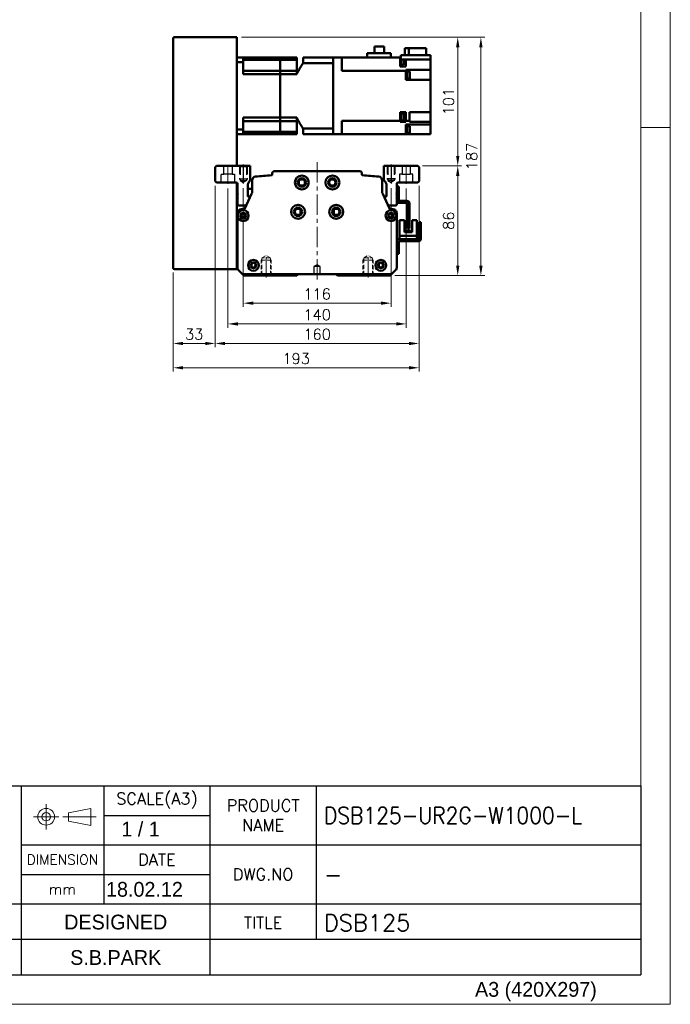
# Model space of a CAD drawing. Header units: millimetres. Extents: x 46891 to 50493, y 6223 to 9905.
# Tile 4 of 5: x 49982 to 50493, y 8529 to 9302. Entities that reach past the tile are written whole.
import ezdxf
from ezdxf.enums import TextEntityAlignment as Align

# ---------------------------------------------------------------- set-up
doc = ezdxf.new("R2010")
doc.units = ezdxf.units.MM
doc.header["$LTSCALE"] = 0.5
for name, pattern in [('CENTER', [50.8, 31.75, -6.35, 6.35, -6.35]), ('HIDDEN', [9.525, 6.35, -3.175]), ('HIDDENX2', [19.05, 12.7, -6.35])]:
    doc.linetypes.add(name, pattern=pattern)
doc.layers.get('0').update_dxf_attribs({"lineweight": 20})
doc.layers.add('1', color=1, linetype='CENTER', lineweight=13)
doc.layers.add('외형선(ISO)', color=7, linetype='Continuous', lineweight=50)
for name, color, linetype in [('2', 2, 'HIDDENX2'), ('3', 3, 'Continuous'), ('C', 1, 'CENTER')]:
    doc.layers.add(name, color=color, linetype=linetype)
doc.styles.add('ACISOGDT', font='amgdt.shx')
doc.styles.add('DSR TEXT', font='romans.shx', dxfattribs={"bigfont": 'whgtxt.shx'})
doc.styles.get("Standard").update_dxf_attribs({"font": 'romans.shx', "bigfont": 'whgtxt.shx'})
doc.dimstyles.new('DSR', dxfattribs={"dimscale": 2, "dimtxt": 3, "dimasz": 3, "dimexe": 0.5, "dimexo": 0.5, "dimgap": 0.5, "dimtad": 1, "dimdsep": 46, "dimtxsty": 'Standard', "dimcen": 2.5, "dimclrd": 4, "dimclre": 4, "dimclrt": 2, "dimadec": 0, "dimazin": 2, "dimtfac": 1, "dimtmove": 0, "dimatfit": 3, "dimfxl": 0, "dimlwd": -1, "dimlwe": -1, "dimarcsym": 0})

# ---------------------------------------------------------------- blocks, each defined once
blk = doc.blocks.new('A$C13F00394')
for p, q in [((109.11, 28.14), (105.34, 27.43)), ((105.34, 27.43), (105.34, 26.01)), ((109.11, 25.3), (109.11, 28.14)), ((105.34, 26.01), (109.11, 25.3))]:
    blk.add_line(p, q)
for radius in [1.42, 0.71]:
    blk.add_circle((101.56, 26.76), radius)
at = {"layer": '1'}
for p, q in [((101.56, 28.89), (101.56, 24.63)), ((103.69, 26.76), (99.44, 26.76)), ((104.41, 26.76), (110.04, 26.76))]:
    blk.add_line(p, q, dxfattribs=at)
at = {"layer": '3'}
for p, q in [((0, 32), (202.32, 32)), ((97.32, 32), (97.32, 12)), ((111.32, 32), (111.32, 12)), ((129.32, 32), (129.32, 0)), ((147.32, 32), (147.32, 6)), ((202.32, 32), (202.32, 0)), ((111.32, 27), (129.32, 27)), ((97.32, 22), (202.32, 22)), ((97.32, 17), (129.32, 17)), ((0, 12), (129.32, 12)), ((97.32, 12), (97.32, 0)), ((129.32, 12), (202.32, 12)), ((97.32, 6), (43.43, 6)), ((129.32, 6), (97.32, 6)), ((202.32, 6), (129.32, 6)), ((0, 0), (202.32, 0))]:
    blk.add_line(p, q, dxfattribs=at)
at = {"color": 7, "style": 'ACISOGDT'}
blk.add_text('DESIGNED', height=2.5, dxfattribs=at).set_placement((113.35, 8.93), align=Align.MIDDLE_CENTER)
at = {"color": 7, "attachment_point": 5, "style": 'DSR TEXT'}
for s, insert, char_height in [('SCALE(A3)', (120.32, 29.5), 2), ('PRODUCT\\PNAME', (138.32, 27), 2), ('DIMENSION', (104.32, 19.5), 1.7), ('DATE', (120.32, 19.5), 2), ('DWG.NO', (138.32, 17), 2), ('mm', (104.32, 14.5), 1.8), ('TITLE', (138.32, 8.83), 2)]:
    blk.add_mtext(s, dxfattribs=dict(at, insert=insert, char_height=char_height))
blk = doc.blocks.new('A$C1C1952E1')
at = {"color": 1}
blk.add_lwpolyline([(0, 0), (420, 0), (420, 297), (0, 297)], close=True, dxfattribs=at)
at = {"color": 3}
blk.add_lwpolyline([(5, 5), (415, 5), (415, 292), (5, 292)], close=True, dxfattribs=at)
at = {"color": 7, "style": 'ACISOGDT'}
blk.add_text('A3 (420X297)', height=2.5, dxfattribs=at).set_placement((386.91, 1.28))
blk = doc.blocks.new('t8')
at = {"color": 2, "linetype": 'HIDDEN'}
for p, q in [((-4, 0), (-4, -12)), ((-3.4, -0.6), (-4, 0)), ((3.4, -0.6), (4, 0)), ((4, 0), (4, -12)), ((-3.4, -0.6), (3.4, -0.6)), ((-3.4, -0.6), (-3.4, -14)), ((3.4, -0.6), (3.4, -14)), ((-4, -12), (4, -12)), ((-4, -12), (-3.4, -13.04)), ((-3.4, -14), (3.4, -14)), ((-3.4, -14), (0, -15.96)), ((3.4, -14), (0, -15.96)), ((4, -12), (3.4, -13.04))]:
    blk.add_line(p, q, dxfattribs=at)
at = {"color": 1, "linetype": 'CENTER'}
blk.add_line((0, 1.44), (0, -17.13), dxfattribs=at)
blk = doc.blocks.new('*D71')
at = {"color": 1, "linetype": 'ByBlock'}
for p, q in [((50157.34, 9169.39), (50157.34, 9076.15)), ((50273.34, 9169.39), (50273.34, 9076.15)), ((50265.54, 9079.15), (50165.14, 9079.15))]:
    blk.add_line(p, q, dxfattribs=at)
at = {"color": 1}
for points in [[(50165.14, 9080.45), (50165.14, 9077.85), (50157.34, 9079.15)], [(50265.54, 9080.45), (50265.54, 9077.85), (50273.34, 9079.15)]]:
    blk.add_solid(points, dxfattribs=at)
at = {"layer": 'Defpoints', "color": 0}
for p in [(50157.34, 9172.99), (50273.34, 9172.99), (50157.34, 9079.15)]:
    blk.add_point(p, dxfattribs=at)
at = {"color": 3, "insert": (50215.34, 9086.35), "char_height": 8.4, "attachment_point": 5, "style": 'DSR TEXT'}
blk.add_mtext('116', dxfattribs=at)
blk = doc.blocks.new('*D72')
at = {"color": 1, "linetype": 'ByBlock'}
for p, q in [((50145.34, 9169.21), (50145.34, 9059.87)), ((50285.34, 9169.21), (50285.34, 9059.87)), ((50277.54, 9062.87), (50153.14, 9062.87))]:
    blk.add_line(p, q, dxfattribs=at)
at = {"color": 1}
for points in [[(50153.14, 9064.17), (50153.14, 9061.57), (50145.34, 9062.87)], [(50277.54, 9064.17), (50277.54, 9061.57), (50285.34, 9062.87)]]:
    blk.add_solid(points, dxfattribs=at)
at = {"layer": 'Defpoints', "color": 0}
for p in [(50145.34, 9172.81), (50285.34, 9172.81), (50145.34, 9062.87)]:
    blk.add_point(p, dxfattribs=at)
at = {"color": 3, "insert": (50215.34, 9070.07), "char_height": 8.4, "attachment_point": 5, "style": 'DSR TEXT'}
blk.add_mtext('140', dxfattribs=at)
blk = doc.blocks.new('*D73')
at = {"color": 1, "linetype": 'ByBlock'}
for p, q in [((50135.34, 9171.21), (50135.34, 9044.51)), ((50295.34, 9171.21), (50295.34, 9044.51)), ((50287.54, 9047.51), (50143.14, 9047.51))]:
    blk.add_line(p, q, dxfattribs=at)
at = {"color": 1}
for points in [[(50143.14, 9048.81), (50143.14, 9046.21), (50135.34, 9047.51)], [(50287.54, 9048.81), (50287.54, 9046.21), (50295.34, 9047.51)]]:
    blk.add_solid(points, dxfattribs=at)
at = {"layer": 'Defpoints', "color": 0}
for p in [(50135.34, 9174.81), (50295.34, 9174.81), (50135.34, 9047.51)]:
    blk.add_point(p, dxfattribs=at)
at = {"color": 3, "insert": (50215.34, 9054.71), "char_height": 8.4, "attachment_point": 5, "style": 'DSR TEXT'}
blk.add_mtext('160', dxfattribs=at)
blk = doc.blocks.new('*D74')
at = {"color": 1, "linetype": 'ByBlock'}
for p, q in [((50135.34, 9171.21), (50135.34, 9044.51)), ((50102.34, 9103.21), (50102.34, 9044.51)), ((50127.54, 9047.51), (50110.14, 9047.51))]:
    blk.add_line(p, q, dxfattribs=at)
at = {"color": 1}
for points in [[(50110.14, 9048.81), (50110.14, 9046.21), (50102.34, 9047.51)], [(50127.54, 9048.81), (50127.54, 9046.21), (50135.34, 9047.51)]]:
    blk.add_solid(points, dxfattribs=at)
at = {"layer": 'Defpoints', "color": 0}
for p in [(50135.34, 9174.81), (50102.34, 9106.81), (50102.34, 9047.51)]:
    blk.add_point(p, dxfattribs=at)
at = {"color": 3, "insert": (50118.84, 9054.71), "char_height": 8.4, "attachment_point": 5, "style": 'DSR TEXT'}
blk.add_mtext('33', dxfattribs=at)
blk = doc.blocks.new('*D75')
at = {"color": 1, "linetype": 'ByBlock'}
for p, q in [((50295.34, 9171.21), (50295.34, 9025.45)), ((50102.34, 9103.21), (50102.34, 9025.45)), ((50287.54, 9028.45), (50110.14, 9028.45))]:
    blk.add_line(p, q, dxfattribs=at)
at = {"color": 1}
for points in [[(50110.14, 9029.75), (50110.14, 9027.15), (50102.34, 9028.45)], [(50287.54, 9029.75), (50287.54, 9027.15), (50295.34, 9028.45)]]:
    blk.add_solid(points, dxfattribs=at)
at = {"layer": 'Defpoints', "color": 0}
for p in [(50295.34, 9174.81), (50102.34, 9106.81), (50102.34, 9028.45)]:
    blk.add_point(p, dxfattribs=at)
at = {"color": 3, "insert": (50198.84, 9035.65), "char_height": 8.4, "attachment_point": 5, "style": 'DSR TEXT'}
blk.add_mtext('193', dxfattribs=at)
blk = doc.blocks.new('*D76')
at = {"color": 1, "linetype": 'ByBlock'}
for p, q in [((50297.94, 9186.81), (50328.74, 9186.81)), ((50325.74, 9179.01), (50325.74, 9108.61)), ((50276.44, 9100.81), (50328.74, 9100.81))]:
    blk.add_line(p, q, dxfattribs=at)
at = {"color": 1}
for points in [[(50324.44, 9179.01), (50327.04, 9179.01), (50325.74, 9186.81)], [(50324.44, 9108.61), (50327.04, 9108.61), (50325.74, 9100.81)]]:
    blk.add_solid(points, dxfattribs=at)
at = {"layer": 'Defpoints', "color": 0}
for p in [(50294.34, 9186.81), (50272.84, 9100.81), (50325.74, 9100.81)]:
    blk.add_point(p, dxfattribs=at)
at = {"color": 3, "insert": (50318.54, 9143.81), "char_height": 8.4, "attachment_point": 5, "rotation": 90, "style": 'DSR TEXT'}
blk.add_mtext('86', dxfattribs=at)
blk = doc.blocks.new('*D77')
at = {"color": 1, "linetype": 'ByBlock'}
for p, q in [((50155.94, 9287.81), (50328.74, 9287.81)), ((50325.74, 9194.61), (50325.74, 9280.01)), ((50297.94, 9186.81), (50328.74, 9186.81))]:
    blk.add_line(p, q, dxfattribs=at)
at = {"color": 1}
for points in [[(50324.44, 9280.01), (50327.04, 9280.01), (50325.74, 9287.81)], [(50324.44, 9194.61), (50327.04, 9194.61), (50325.74, 9186.81)]]:
    blk.add_solid(points, dxfattribs=at)
at = {"layer": 'Defpoints', "color": 0}
for p in [(50152.34, 9287.81), (50325.74, 9287.81), (50294.34, 9186.81)]:
    blk.add_point(p, dxfattribs=at)
at = {"color": 3, "insert": (50318.54, 9237.31), "char_height": 8.4, "attachment_point": 5, "rotation": 90, "style": 'DSR TEXT'}
blk.add_mtext('101', dxfattribs=at)
blk = doc.blocks.new('*D78')
at = {"color": 1, "linetype": 'ByBlock'}
for p, q in [((50155.94, 9287.81), (50346.9, 9287.81)), ((50343.9, 9280.01), (50343.9, 9108.61)), ((50276.44, 9100.81), (50346.9, 9100.81))]:
    blk.add_line(p, q, dxfattribs=at)
at = {"color": 1}
for points in [[(50342.6, 9280.01), (50345.2, 9280.01), (50343.9, 9287.81)], [(50342.6, 9108.61), (50345.2, 9108.61), (50343.9, 9100.81)]]:
    blk.add_solid(points, dxfattribs=at)
at = {"layer": 'Defpoints', "color": 0}
for p in [(50152.34, 9287.81), (50272.84, 9100.81), (50343.9, 9100.81)]:
    blk.add_point(p, dxfattribs=at)
at = {"color": 3, "insert": (50336.7, 9194.31), "char_height": 8.4, "attachment_point": 5, "rotation": 90, "style": 'DSR TEXT'}
blk.add_mtext('187', dxfattribs=at)

msp = doc.modelspace()

# ---------------------------------------------------------------- linework, layer by layer
at = {"color": 1}
msp.add_line((50492.61532, 9217.02572), (50469.44932, 9217.02572), dxfattribs=at)
at = {"layer": '1'}
for p, q in [((50145.34072, 9187.8134), (50145.34072, 9172.8134)), ((50215.34072, 9189.8134), (50215.34072, 9096.8134)), ((50285.34072, 9187.8134), (50285.34072, 9172.8134))]:
    msp.add_line(p, q, dxfattribs=at)
at = {"layer": '2'}
for p, q in [((50142.04072, 9180.3134), (50142.04072, 9186.8134)), ((50148.64072, 9186.8134), (50148.64072, 9180.3134)), ((50154.34072, 9186.8134), (50154.34072, 9176.8134)), ((50154.84072, 9186.3134), (50154.34072, 9186.8134)), ((50154.84072, 9186.3134), (50154.84072, 9175.3134)), ((50154.84072, 9186.3134), (50159.84072, 9186.3134)), ((50159.84072, 9186.3134), (50160.34072, 9186.8134)), ((50159.84072, 9186.3134), (50159.84072, 9175.3134)), ((50160.34072, 9186.8134), (50160.34072, 9176.8134)), ((50270.34072, 9186.8134), (50270.34072, 9176.8134)), ((50270.84072, 9186.3134), (50270.34072, 9186.8134)), ((50270.84072, 9186.3134), (50270.84072, 9175.3134)), ((50275.84072, 9186.3134), (50270.84072, 9186.3134)), ((50275.84072, 9186.3134), (50276.34072, 9186.8134)), ((50275.84072, 9186.3134), (50275.84072, 9175.3134)), ((50276.34072, 9186.8134), (50276.34072, 9176.8134)), ((50282.04072, 9186.8134), (50282.04072, 9180.3134)), ((50288.64072, 9180.3134), (50288.64072, 9186.8134)), ((50140.09072, 9173.8134), (50140.09072, 9180.3134)), ((50140.09072, 9180.3134), (50142.04072, 9180.3134)), ((50148.64072, 9180.3134), (50142.04072, 9180.3134)), ((50148.64072, 9180.3134), (50150.59072, 9180.3134)), ((50150.59072, 9180.3134), (50150.59072, 9173.8134)), ((50282.04072, 9180.3134), (50280.09072, 9180.3134)), ((50280.09072, 9180.3134), (50280.09072, 9173.8134)), ((50282.04072, 9180.3134), (50288.64072, 9180.3134)), ((50290.59072, 9180.3134), (50288.64072, 9180.3134)), ((50290.59072, 9173.8134), (50290.59072, 9180.3134)), ((50154.34072, 9176.8134), (50160.34072, 9176.8134)), ((50154.34072, 9176.8134), (50154.84072, 9175.94738)), ((50154.84072, 9175.3134), (50157.34072, 9173.87003)), ((50154.84072, 9175.3134), (50159.84072, 9175.3134)), ((50159.84072, 9175.3134), (50157.34072, 9173.87003)), ((50160.34072, 9176.8134), (50159.84072, 9175.94738)), ((50276.34072, 9176.8134), (50270.34072, 9176.8134)), ((50270.34072, 9176.8134), (50270.84072, 9175.94738)), ((50275.84072, 9175.3134), (50270.84072, 9175.3134)), ((50270.84072, 9175.3134), (50273.34072, 9173.87003)), ((50275.84072, 9175.3134), (50273.34072, 9173.87003)), ((50276.34072, 9176.8134), (50275.84072, 9175.94738)), ((50215.34072, 9109.31556), (50212.84072, 9107.8134)), ((50217.84072, 9107.8134), (50215.34072, 9109.31556)), ((50212.84072, 9107.8134), (50212.84072, 9101.8134)), ((50217.84072, 9107.8134), (50212.84072, 9107.8134)), ((50212.84072, 9101.8134), (50217.84072, 9101.8134)), ((50217.84072, 9101.8134), (50217.84072, 9107.8134))]:
    msp.add_line(p, q, dxfattribs=at)
at = {"layer": '3'}
for p in [(50469.44932, 8700.42392), (49532.07206, 8552.16152)]:
    msp.add_line(p, (50469.44932, 8552.16152), dxfattribs=at)
at = {"layer": 'C'}
for p, q in [((50157.34072, 9187.96473), (50157.34072, 9172.98515)), ((50273.34072, 9187.96473), (50273.34072, 9172.98515))]:
    msp.add_line(p, q, dxfattribs=at)
at = {"layer": '외형선(ISO)'}
for p, q in [((50102.34071, 9106.8134), (50102.34071, 9286.8134)), ((50103.34071, 9287.8134), (50152.34071, 9287.8134)), ((50152.34071, 9286.8134), (50152.34071, 9287.8134)), ((50152.34071, 9186.8134), (50152.34071, 9286.8134)), ((50260.51571, 9275.2134), (50260.51571, 9280.6134)), ((50260.51571, 9280.6134), (50267.96571, 9280.6134)), ((50267.96571, 9280.6134), (50267.96571, 9275.2134)), ((50284.24077, 9279.3134), (50284.24077, 9273.8134)), ((50284.24077, 9279.3134), (50287.21302, 9279.3134)), ((50287.21302, 9273.8134), (50287.21302, 9279.3134)), ((50287.21302, 9279.3134), (50301.04066, 9279.3134)), ((50301.04066, 9279.3134), (50301.04066, 9273.8134)), ((50152.34071, 9271.8134), (50157.34071, 9271.8134)), ((50157.34071, 9271.8134), (50157.34071, 9268.27092)), ((50186.34071, 9271.8134), (50157.34071, 9271.8134)), ((50186.34071, 9270.10099), (50186.34071, 9271.8134)), ((50186.34071, 9271.8134), (50186.34071, 9270.10099)), ((50186.34071, 9271.8134), (50199.34071, 9271.8134)), ((50199.34071, 9271.8134), (50199.34071, 9270.10099)), ((50204.34071, 9271.8134), (50204.34071, 9267.50873)), ((50204.34071, 9271.8134), (50227.84071, 9271.8134)), ((50234.84071, 9271.8134), (50227.84071, 9271.8134)), ((50227.84071, 9271.8134), (50227.84071, 9271.80893)), ((50227.84071, 9271.80893), (50227.84071, 9267.51395)), ((50234.84071, 9267.3134), (50234.84071, 9271.8134)), ((50234.84071, 9271.8134), (50280.44071, 9271.8134)), ((50254.74071, 9275.2134), (50254.74071, 9271.8134)), ((50254.74071, 9275.2134), (50273.09071, 9275.2134)), ((50273.09071, 9271.8134), (50273.09071, 9275.2134)), ((50280.44071, 9271.84832), (50280.44071, 9271.8134)), ((50280.44071, 9271.84832), (50280.94071, 9271.84832)), ((50280.44071, 9266.25343), (50280.44071, 9271.8134)), ((50280.94071, 9273.8134), (50280.94071, 9270.3134)), ((50304.44071, 9273.8134), (50280.94071, 9273.8134)), ((50304.44071, 9270.3134), (50304.44071, 9273.8134)), ((50152.34071, 9268.27092), (50157.34071, 9268.27092)), ((50157.34071, 9270.10099), (50186.34071, 9270.10099)), ((50157.34071, 9258.85013), (50157.34071, 9268.27092)), ((50186.34071, 9266.5634), (50186.34071, 9270.10099)), ((50186.34071, 9266.5634), (50186.34071, 9270.10099)), ((50186.34071, 9270.10099), (50199.34071, 9270.10099)), ((50186.34071, 9261.5634), (50186.34071, 9266.5634)), ((50186.34071, 9261.5634), (50186.34071, 9266.5634)), ((50199.34071, 9261.5634), (50199.34071, 9270.10099)), ((50204.34071, 9267.50873), (50227.84071, 9267.50873)), ((50227.84071, 9267.51395), (50227.84071, 9267.50873)), ((50227.84071, 9216.11807), (50227.84071, 9267.50873)), ((50227.84071, 9267.3134), (50227.84071, 9216.3134)), ((50234.84071, 9267.3134), (50234.84071, 9261.37277)), ((50280.44071, 9266.25343), (50280.44071, 9264.81806)), ((50280.44071, 9265.94832), (50281.14071, 9265.94832)), ((50280.44071, 9264.81806), (50284.94071, 9264.81806)), ((50280.94071, 9270.3134), (50304.44071, 9270.3134)), ((50281.14071, 9265.94832), (50281.14071, 9270.3134)), ((50281.14071, 9266.09832), (50283.14071, 9266.09832)), ((50283.14071, 9266.09832), (50283.14071, 9270.3134)), ((50284.94071, 9270.3134), (50284.94071, 9266.25343)), ((50284.94071, 9264.81806), (50284.94071, 9266.25343)), ((50304.44071, 9266.25343), (50304.44071, 9270.3134)), ((50304.44071, 9266.25343), (50304.44071, 9262.32148)), ((50157.34071, 9261.5634), (50186.34071, 9261.5634)), ((50186.34071, 9258.85013), (50157.34071, 9258.85013)), ((50186.34071, 9258.85013), (50186.34071, 9261.5634)), ((50186.34071, 9261.5634), (50186.34071, 9258.85013)), ((50186.34071, 9261.5634), (50199.34071, 9261.5634)), ((50186.34071, 9224.77668), (50186.34071, 9258.85013)), ((50186.34071, 9224.77668), (50186.34071, 9258.85013)), ((50186.34071, 9258.85013), (50199.34071, 9258.85013)), ((50199.34071, 9261.5634), (50199.34071, 9258.85013)), ((50234.84071, 9261.37277), (50284.94071, 9261.37277)), ((50304.44071, 9262.32148), (50284.94071, 9262.32148)), ((50284.94071, 9262.32148), (50284.94071, 9261.77208)), ((50284.94071, 9261.37277), (50284.94071, 9261.77208)), ((50284.94071, 9261.37277), (50284.94071, 9254.3134)), ((50284.94071, 9261.10937), (50285.44071, 9261.10937)), ((50285.44071, 9255.10937), (50285.44071, 9261.10937)), ((50285.44071, 9261.05937), (50286.14071, 9261.05937)), ((50286.14071, 9255.15937), (50286.14071, 9261.05937)), ((50286.14071, 9260.90937), (50288.14071, 9260.90937)), ((50288.14071, 9255.30937), (50288.14071, 9260.90937)), ((50304.44071, 9257.8134), (50304.44071, 9262.32148)), ((50304.44071, 9257.8134), (50304.44071, 9254.3134)), ((50284.94071, 9255.10937), (50285.44071, 9255.10937)), ((50284.94071, 9254.3134), (50304.44071, 9254.3134)), ((50285.44071, 9255.15937), (50286.14071, 9255.15937)), ((50286.14071, 9255.30937), (50288.14071, 9255.30937)), ((50304.44071, 9229.0134), (50304.44071, 9254.3134)), ((50157.34071, 9215.35589), (50157.34071, 9224.77668)), ((50186.34071, 9224.77668), (50157.34071, 9224.77668)), ((50186.34071, 9222.0634), (50186.34071, 9224.77668)), ((50186.34071, 9224.77668), (50186.34071, 9222.0634)), ((50186.34071, 9224.77668), (50199.34071, 9224.77668)), ((50199.34071, 9224.77668), (50199.34071, 9222.0634)), ((50280.44071, 9225.60319), (50280.44071, 9229.0134)), ((50284.94071, 9229.0134), (50280.44071, 9229.0134)), ((50280.44071, 9228.10065), (50281.14071, 9228.10065)), ((50280.44071, 9225.60319), (50280.44071, 9224.69812)), ((50280.44071, 9222.25404), (50280.44071, 9224.69812)), ((50281.14071, 9222.20065), (50281.14071, 9228.10065)), ((50281.14071, 9227.95065), (50283.14071, 9227.95065)), ((50283.14071, 9222.35065), (50283.14071, 9227.95065)), ((50284.94071, 9222.25404), (50284.94071, 9229.0134)), ((50287.94071, 9229.0134), (50304.44071, 9229.0134)), ((50287.94071, 9229.0134), (50287.94071, 9222.25404)), ((50304.44071, 9229.0134), (50304.44071, 9225.5134)), ((50304.44071, 9221.53478), (50304.44071, 9225.5134)), ((50157.34071, 9222.0634), (50186.34071, 9222.0634)), ((50186.34071, 9217.0634), (50186.34071, 9222.0634)), ((50186.34071, 9217.0634), (50186.34071, 9222.0634)), ((50186.34071, 9222.0634), (50199.34071, 9222.0634)), ((50186.34071, 9213.52582), (50186.34071, 9217.0634)), ((50186.34071, 9213.52582), (50186.34071, 9217.0634)), ((50199.34071, 9222.0634), (50199.34071, 9213.52582)), ((50234.84071, 9222.25404), (50280.44071, 9222.25404)), ((50234.84071, 9222.25404), (50234.84071, 9216.3134)), ((50280.44071, 9221.85473), (50280.44071, 9222.25404)), ((50280.44071, 9222.20065), (50281.14071, 9222.20065)), ((50280.44071, 9221.85473), (50280.44071, 9221.53478)), ((50280.44071, 9221.53478), (50284.94071, 9221.53478)), ((50281.14071, 9222.35065), (50283.14071, 9222.35065)), ((50287.94071, 9222.25404), (50284.94071, 9222.25404)), ((50284.94071, 9222.25404), (50284.94071, 9221.85473)), ((50284.94071, 9221.53478), (50284.94071, 9221.85473)), ((50284.94071, 9219.3134), (50304.44071, 9219.3134)), ((50284.94071, 9219.3134), (50284.94071, 9217.37338)), ((50284.94071, 9218.3247), (50285.44071, 9218.3247)), ((50284.94071, 9211.8134), (50284.94071, 9217.37338)), ((50285.44071, 9212.3247), (50285.44071, 9218.3247)), ((50285.44071, 9218.2747), (50286.14071, 9218.2747)), ((50286.14071, 9212.3747), (50286.14071, 9218.2747)), ((50286.14071, 9218.1247), (50288.14071, 9218.1247)), ((50287.94071, 9221.85473), (50287.94071, 9222.25404)), ((50287.94071, 9221.85473), (50287.94071, 9221.53478)), ((50287.94071, 9221.53478), (50304.44071, 9221.53478)), ((50288.14071, 9212.5247), (50288.14071, 9218.1247)), ((50304.44071, 9221.53478), (50304.44071, 9219.3134)), ((50304.44071, 9219.3134), (50304.44071, 9215.8134)), ((50152.34071, 9215.35589), (50157.34071, 9215.35589)), ((50152.34071, 9211.8134), (50157.34071, 9211.8134)), ((50157.34071, 9215.35589), (50157.34071, 9211.8134)), ((50157.34071, 9213.52582), (50186.34071, 9213.52582)), ((50186.34071, 9211.8134), (50157.34071, 9211.8134)), ((50186.34071, 9211.8134), (50186.34071, 9213.52582)), ((50186.34071, 9213.52582), (50186.34071, 9211.8134)), ((50186.34071, 9213.52582), (50199.34071, 9213.52582)), ((50186.34071, 9211.8134), (50199.34071, 9211.8134)), ((50199.34071, 9213.52582), (50199.34071, 9211.8134)), ((50204.34071, 9216.11807), (50204.34071, 9211.8134)), ((50204.34071, 9216.11807), (50227.84071, 9216.11807)), ((50204.34071, 9211.8134), (50227.84071, 9211.8134)), ((50227.84071, 9216.11807), (50227.84071, 9216.11286)), ((50227.84071, 9216.11286), (50227.84071, 9211.81788)), ((50227.84071, 9211.81788), (50227.84071, 9211.8134)), ((50234.84071, 9211.8134), (50227.84071, 9211.8134)), ((50234.84071, 9211.8134), (50234.84071, 9216.3134)), ((50234.84071, 9211.8134), (50284.94071, 9211.8134)), ((50280.44071, 9211.8134), (50280.44071, 9211.77849)), ((50280.44071, 9211.77849), (50281.14071, 9211.77849)), ((50281.14071, 9211.77849), (50281.14071, 9211.8134)), ((50284.94071, 9212.3247), (50285.44071, 9212.3247)), ((50284.94071, 9211.8134), (50304.44071, 9211.8134)), ((50285.44071, 9212.3747), (50286.14071, 9212.3747)), ((50286.14071, 9212.5247), (50288.14071, 9212.5247)), ((50304.44071, 9211.8134), (50304.44071, 9215.8134)), ((50135.34072, 9185.8134), (50136.34072, 9186.8134)), ((50136.34072, 9186.8134), (50162.84072, 9186.8134)), ((50162.84072, 9186.8134), (50162.84072, 9175.34222)), ((50267.84072, 9175.34222), (50267.84072, 9186.8134)), ((50267.84072, 9186.8134), (50294.34072, 9186.8134)), ((50294.34072, 9186.8134), (50295.34072, 9185.8134)), ((50135.34072, 9174.8134), (50135.34072, 9185.8134)), ((50180.11331, 9180.02888), (50180.11331, 9180.8134)), ((50182.11331, 9182.8134), (50248.56812, 9182.8134)), ((50250.56812, 9180.8134), (50250.56812, 9180.02888)), ((50295.34072, 9185.8134), (50295.34072, 9174.8134)), ((50136.34072, 9173.8134), (50135.34072, 9174.8134)), ((50151.84072, 9173.8134), (50136.34072, 9173.8134)), ((50152.34071, 9106.8134), (50152.34071, 9173.67943)), ((50152.84072, 9171.8134), (50152.34071, 9171.8134)), ((50152.84072, 9166.3134), (50152.84072, 9172.8134)), ((50160.84072, 9171.34222), (50160.84072, 9163.3134)), ((50164.34071, 9166.91159), (50164.34071, 9175.47589)), ((50266.34071, 9175.47589), (50266.34071, 9166.91159)), ((50269.84072, 9163.3134), (50269.84072, 9171.34222)), ((50277.84072, 9172.8134), (50277.84072, 9166.3134)), ((50277.84072, 9170.8134), (50279.44072, 9170.8134)), ((50294.34072, 9173.8134), (50278.84072, 9173.8134)), ((50279.44072, 9170.8134), (50279.44072, 9159.4134)), ((50295.34072, 9174.8134), (50294.34072, 9173.8134)), ((50153.34072, 9165.8134), (50152.84072, 9166.3134)), ((50152.84072, 9165.3134), (50153.34072, 9165.8134)), ((50152.84072, 9164.3134), (50152.84072, 9165.3134)), ((50153.34072, 9163.8134), (50152.84072, 9164.3134)), ((50152.84072, 9163.3134), (50153.34072, 9163.8134)), ((50152.84072, 9162.3134), (50152.84072, 9163.3134)), ((50158.60884, 9153.39435), (50163.88051, 9164.8163)), ((50160.84072, 9168.8134), (50164.34071, 9168.8134)), ((50161.34072, 9162.8134), (50162.9561, 9162.8134)), ((50266.80092, 9164.8163), (50272.07259, 9153.39435)), ((50267.72533, 9162.8134), (50269.34072, 9162.8134)), ((50277.84072, 9166.3134), (50277.34072, 9165.8134)), ((50277.34072, 9165.8134), (50277.84072, 9165.3134)), ((50277.84072, 9164.3134), (50277.34072, 9163.8134)), ((50277.34072, 9163.8134), (50277.84072, 9163.3134)), ((50277.84072, 9165.3134), (50277.84072, 9166.3134)), ((50277.84072, 9165.3134), (50277.84072, 9164.3134)), ((50277.84072, 9163.3134), (50277.84072, 9164.3134)), ((50277.84072, 9163.3134), (50277.84072, 9162.3134)), ((50153.34072, 9161.8134), (50152.84072, 9162.3134)), ((50152.84072, 9161.3134), (50153.34072, 9161.8134)), ((50152.84072, 9156.8134), (50152.84072, 9161.3134)), ((50158.34072, 9155.8134), (50153.84072, 9155.8134)), ((50276.84072, 9155.8134), (50272.34072, 9155.8134)), ((50277.84072, 9162.3134), (50277.34072, 9161.8134)), ((50277.34072, 9161.8134), (50277.84072, 9161.3134)), ((50277.84072, 9161.3134), (50277.84072, 9162.3134)), ((50277.84072, 9161.3134), (50277.84072, 9156.8134)), ((50279.44072, 9159.4134), (50277.90111, 9159.4134)), ((50285.74072, 9159.4134), (50279.94072, 9159.4134)), ((50279.94072, 9157.8134), (50285.74072, 9157.8134)), ((50286.24072, 9157.3134), (50286.24072, 9137.8134)), ((50287.84072, 9137.8134), (50287.84072, 9157.3134)), ((50152.84071, 9107.05605), (50152.84071, 9149.8134)), ((50155.84071, 9152.8134), (50157.70088, 9152.8134)), ((50202.34071, 9152.24317), (50202.34071, 9149.38364)), ((50228.34071, 9152.24317), (50228.34071, 9149.38364)), ((50272.98055, 9152.8134), (50274.84071, 9152.8134)), ((50277.84071, 9149.8134), (50277.84071, 9107.05605)), ((50280.14068, 9144.31353), (50283.84068, 9144.31354)), ((50280.14071, 9131.91353), (50280.14068, 9144.31353)), ((50283.84068, 9144.31354), (50283.8407, 9134.91354)), ((50289.84068, 9144.31355), (50293.54068, 9144.31356)), ((50289.8407, 9134.91355), (50289.84068, 9144.31355)), ((50293.54068, 9144.31356), (50293.54071, 9131.91356)), ((50295.24067, 9142.81356), (50296.84067, 9142.81356)), ((50295.24067, 9142.81356), (50295.24067, 9139.81356)), ((50295.24069, 9129.91356), (50295.24067, 9139.81356)), ((50296.84067, 9139.81356), (50296.84067, 9142.81356)), ((50296.84067, 9139.81356), (50296.84069, 9129.81356)), ((50280.14071, 9131.91353), (50280.14071, 9129.41353)), ((50280.14071, 9131.91353), (50282.14071, 9131.91353)), ((50282.14071, 9131.91353), (50291.54071, 9131.91355)), ((50289.8407, 9135.91355), (50283.8407, 9135.91354)), ((50283.8407, 9135.61354), (50289.8407, 9135.61355)), ((50289.8407, 9134.91355), (50283.8407, 9134.91354)), ((50286.24072, 9137.8134), (50287.84072, 9137.8134)), ((50291.54071, 9131.91355), (50293.54071, 9131.91356)), ((50293.54071, 9129.41356), (50293.54071, 9131.91356)), ((50152.34071, 9124.8134), (50152.84071, 9124.8134)), ((50279.4407, 9127.31353), (50279.44071, 9120.81353)), ((50279.84069, 9129.41353), (50294.74069, 9129.41356)), ((50294.8407, 9127.81356), (50279.9407, 9127.81353)), ((50279.44072, 9117.81353), (50277.84072, 9117.81353)), ((50279.44072, 9117.81353), (50279.44071, 9120.81353)), ((50152.34071, 9105.8134), (50103.34071, 9105.8134)), ((50152.34071, 9105.8134), (50152.34071, 9106.8134)), ((50156.84071, 9101.8134), (50153.71939, 9104.93472)), ((50157.84071, 9100.8134), (50156.84071, 9101.8134)), ((50273.84071, 9101.8134), (50156.84071, 9101.8134)), ((50200.19427, 9101.66696), (50199.34071, 9100.8134)), ((50231.34071, 9100.8134), (50230.48716, 9101.66696)), ((50273.84071, 9101.8134), (50272.84071, 9100.8134)), ((50276.96204, 9104.93472), (50273.84071, 9101.8134)), ((50199.34071, 9100.8134), (50157.84071, 9100.8134)), ((50272.84071, 9100.8134), (50231.34071, 9100.8134))]:
    msp.add_line(p, q, dxfattribs=at)
for centre, radius in [((50203.34071, 9173.8134), 5.5), ((50227.34071, 9173.8134), 5.5), ((50203.34071, 9173.8134), 3.3), ((50203.34071, 9173.8134), 2.4585), ((50227.34071, 9173.8134), 3.3), ((50227.34071, 9173.8134), 2.4585), ((50200.34072, 9150.8134), 5.5), ((50230.34072, 9150.8134), 5.5), ((50157.34071, 9147.8134), 4.25), ((50157.34071, 9147.8134), 2.25), ((50200.34072, 9150.8134), 3.3), ((50200.34071, 9150.8134), 2.4585), ((50230.34072, 9150.8134), 3.3), ((50230.34071, 9150.8134), 2.4585), ((50273.34071, 9147.8134), 4.25), ((50273.34071, 9147.8134), 2.25), ((50165.34071, 9108.8134), 4.25), ((50165.34071, 9108.8134), 2.25), ((50265.34071, 9108.8134), 4.25), ((50265.34071, 9108.8134), 2.25)]:
    msp.add_circle(centre, radius, dxfattribs=at)
for centre, radius, start, end in [((50103.34071, 9286.8134), 1, 90, 180), ((50167.34071, 9175.47589), 3, 95.57599889, 180), ((50215.34071, 8683.8134), 497, 94.11817749, 95.57599889), ((50179.61331, 9180.02888), 0.5, 274.11817763, 0), ((50182.11331, 9180.8134), 2, 90.00000001, 180), ((50248.56812, 9180.8134), 2, 0, 90.00000001), ((50251.06812, 9180.02888), 0.5, 180, 265.88182253), ((50215.34071, 8683.8134), 497, 84.42400113, 85.88182253), ((50263.34071, 9175.47589), 3, 0, 84.42400114), ((50151.84072, 9172.8134), 1, 0, 90), ((50165.84072, 9171.34222), 5, 126.86989765, 180), ((50264.84072, 9171.34222), 5, 0, 53.13010235), ((50278.84072, 9172.8134), 1, 90, 180), ((50161.34072, 9163.3134), 0.5, 180, 270), ((50159.34071, 9166.91159), 5, 335.22485944, 0), ((50271.34071, 9166.91159), 5, 180, 204.77514058), ((50269.34072, 9163.3134), 0.5, 270, 0), ((50153.84072, 9156.8134), 1, 180, 270), ((50158.34072, 9152.8134), 3, 65.22491108, 90), ((50272.34072, 9152.8134), 3, 90, 114.775192), ((50276.84072, 9156.8134), 1, 270, 0), ((50279.94072, 9159.9134), 2.1, 180, 193.774147), ((50279.94072, 9159.9134), 2.1, 193.774147, 270), ((50279.94072, 9159.9134), 0.5, 180, 270), ((50285.74072, 9157.3134), 2.1, 0, 90), ((50285.74072, 9157.3134), 0.5, 0, 90), ((50155.84071, 9149.8134), 3, 90.00000001, 180), ((50157.34071, 9147.8134), 1.621, 36.950847, 323.04915397), ((50157.34071, 9147.8134), 1.5, 48.18968484, 311.8103164), ((50157.70088, 9153.8134), 1, 270.00000001, 335.22485944), ((50158.74071, 9149.37865), 0.6, 259.96251962, 324.85511582), ((50157.34071, 9147.8134), 1.621, 323.04915084, 36.95084491), ((50271.94071, 9149.37865), 0.6, 215.14488717, 280.03748127), ((50273.34071, 9147.8134), 1.621, 216.950847, 143.04915388), ((50272.98055, 9153.8134), 1, 204.77514058, 270.00000001), ((50273.34071, 9147.8134), 1.5, 228.18968484, 131.8103164), ((50274.84071, 9149.8134), 3, 0, 90.00000001), ((50158.74071, 9146.24816), 0.6, 35.14488278, 100.03748085), ((50271.94071, 9146.24816), 0.6, 79.96251962, 144.85511372), ((50279.8407, 9127.41353), 2, 90.00011094, 179.75458606), ((50279.9407, 9127.31353), 0.5, 90.00011094, 180.00011094), ((50294.74069, 9129.91356), 0.5, 270.00011094, 0.00011094), ((50294.84069, 9129.81356), 2, 270.00011094, 0.00011094), ((50165.34071, 9108.8134), 1.621, 129.96149723, 50.03850277), ((50165.34071, 9108.8134), 1.6, 134.4153086, 45.5846914), ((50163.87102, 9110.3134), 0.5, 328.99692459, 55.46536904), ((50166.81041, 9110.3134), 0.5, 124.5346268, 211.00307541), ((50265.34071, 9108.8134), 1.621, 129.96149723, 50.03850277), ((50265.34071, 9108.8134), 1.6, 134.4153086, 45.5846914), ((50263.87102, 9110.3134), 0.5, 328.99692458, 55.46537103), ((50266.81041, 9110.3134), 0.5, 124.53462481, 211.00307541), ((50103.34071, 9106.8134), 1, 180, 270), ((50155.84071, 9107.05605), 3, 180, 225.00000001), ((50200.54782, 9101.3134), 0.5, 90, 135), ((50230.13361, 9101.3134), 0.5, 45, 90), ((50274.84071, 9107.05605), 3, 315.00000001, 0)]:
    msp.add_arc(centre, radius, start, end, dxfattribs=at)
for points, weights in [([(50199.34071, 9258.85013), (50201.33415, 9262.88691), (50204.34071, 9267.50873)], [1.45736434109, 1.41367336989, 1.35251798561]), ([(50204.34071, 9216.11807), (50201.33415, 9220.7399), (50199.34071, 9224.77668)], [1.35251798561, 1.41367336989, 1.45736434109])]:
    msp.add_rational_spline(points, weights, degree=2, dxfattribs=at)
for points, knots in [([(50158.63614, 9148.78784), (50158.5905, 9148.79591), (50158.54252, 9148.81009), (50158.43955, 9148.85599), (50158.38553, 9148.89136), (50158.34071, 9148.93144)], [0.04726078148, 0.04726078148, 0.04726078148, 0.04726078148, 0.06188557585, 0.06188557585, 0.07992218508, 0.07992218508, 0.07992218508, 0.07992218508]), ([(50272.34071, 9148.93144), (50272.2959, 9148.89136), (50272.24188, 9148.85599), (50272.13891, 9148.81009), (50272.09093, 9148.79591), (50272.04529, 9148.78784)], [0.07992218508, 0.07992218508, 0.07992218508, 0.07992218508, 0.09795879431, 0.09795879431, 0.11258358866, 0.11258358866, 0.11258358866, 0.11258358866]), ([(50158.34071, 9146.69537), (50158.38553, 9146.73545), (50158.43955, 9146.77082), (50158.54252, 9146.81672), (50158.5905, 9146.8309), (50158.63614, 9146.83897)], [0.07992218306, 0.07992218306, 0.07992218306, 0.07992218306, 0.09795879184, 0.09795879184, 0.11258358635, 0.11258358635, 0.11258358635, 0.11258358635]), ([(50272.04529, 9146.83897), (50272.09093, 9146.8309), (50272.13891, 9146.81672), (50272.24188, 9146.77082), (50272.2959, 9146.73545), (50272.34071, 9146.69537)], [0.04726078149, 0.04726078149, 0.04726078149, 0.04726078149, 0.06188557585, 0.06188557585, 0.07992218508, 0.07992218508, 0.07992218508, 0.07992218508])]:
    msp.add_open_spline(points, degree=3, knots=knots, dxfattribs=at)
for points in [[(50164.29959, 9110.05586), (50164.2775, 9110.01911), (50164.25036, 9109.98508), (50164.22095, 9109.95626)], [(50166.46048, 9109.95626), (50166.43107, 9109.98508), (50166.40393, 9110.01911), (50166.38184, 9110.05586)], [(50264.29959, 9110.05586), (50264.2775, 9110.01911), (50264.25036, 9109.98508), (50264.22095, 9109.95626)], [(50266.46048, 9109.95626), (50266.43107, 9109.98508), (50266.40393, 9110.01911), (50266.38184, 9110.05586)]]:
    msp.add_open_spline(points, degree=3, dxfattribs=at)

# ---------------------------------------------------------------- block references
at = {"xscale": 4.6332, "yscale": 4.6332, "zscale": 4.6332}
for name, p in [('A$C1C1952E1', (48546.67132, 8528.99552)), ('A$C13F00394', (49532.07206, 8552.16152))]:
    msp.add_blockref(name, p, dxfattribs=at)
at = {"rotation": 180}
msp.add_blockref('t8', (50175.34072, 9100.8134), dxfattribs=at)
at = {"xscale": -1, "rotation": 180}
msp.add_blockref('t8', (50255.34072, 9100.8134), dxfattribs=at)

# ---------------------------------------------------------------- texts
at = {"color": 2, "style": 'DSR TEXT', "width": 0.9}
msp.add_text('DSB125-UR2G-W1000-L', height=12.97296, dxfattribs=at).set_placement((50220.69542, 8670.68644))
at = {"color": 2}
for s, height, style, p in [('1 / 1', 11.583, 'ACISOGDT', (50061.67256, 8660.71078)), ('-', 12.97296, 'DSR TEXT', (50220.69542, 8624.35444)), ('18.02.12', 11.583, 'ACISOGDT', (50049.63536, 8613.43341)), ('DSB125', 12.97296, 'DSR TEXT', (50220.69542, 8586.47951))]:
    msp.add_text(s, height=height, dxfattribs=dict(at, style=style)).set_placement(p)
at = {"color": 2, "style": 'ACISOGDT'}
msp.add_text('S.B.PARK', height=11.583, dxfattribs=at).set_placement((50057.22795, 8565.71454), align=Align.MIDDLE_CENTER)

# ---------------------------------------------------------------- dimensions: what is measured, and where the dimension line sits
for base, p1, p2, angle, picture, middle in [((50325.7379, 9287.8134), (50294.34072, 9186.8134), (50152.34071, 9287.8134), 90, '*D77', (50318.5379, 9237.3134)), ((50343.90339, 9100.8134), (50152.34071, 9287.8134), (50272.84071, 9100.8134), 90, '*D78', (50336.70339, 9194.3134)), ((50325.7379, 9100.8134), (50294.34072, 9186.8134), (50272.84071, 9100.8134), 90, '*D76', (50318.5379, 9143.8134)), ((50102.34071, 9047.5074), (50135.34072, 9174.8134), (50102.34071, 9106.8134), 180, '*D74', (50118.84072, 9054.7074)), ((50102.34071, 9028.44952), (50295.34072, 9174.8134), (50102.34071, 9106.8134), 180, '*D75', (50198.84072, 9035.64952)), ((50135.34072, 9047.5074), (50295.34072, 9174.8134), (50135.34072, 9174.8134), 180, '*D73', (50215.34072, 9054.7074)), ((50145.34072, 9062.87405), (50285.34072, 9172.8134), (50145.34072, 9172.8134), 180, '*D72', (50215.34072, 9070.07405)), ((50157.34072, 9079.1543), (50273.34072, 9172.98515), (50157.34072, 9172.98515), 180, '*D71', (50215.34072, 9086.3543))]:
    dim = msp.add_linear_dim(base=base, p1=p1, p2=p2, angle=angle, dimstyle='DSR', override={"dimscale": 3, "dimtxt": 2.8, "dimasz": 2.600136, "dimexe": 1, "dimexo": 1.2, "dimgap": 1, "dimdec": 4, "dimtxsty": 'DSR TEXT', "dimclrd": 1, "dimclre": 1, "dimclrt": 3, "dimtdec": 4, "dimtix": 1})
    dim.commit()
    dim.dimension.update_dxf_attribs({"geometry": picture, "text_midpoint": middle})

doc.saveas('drawing.dxf')
